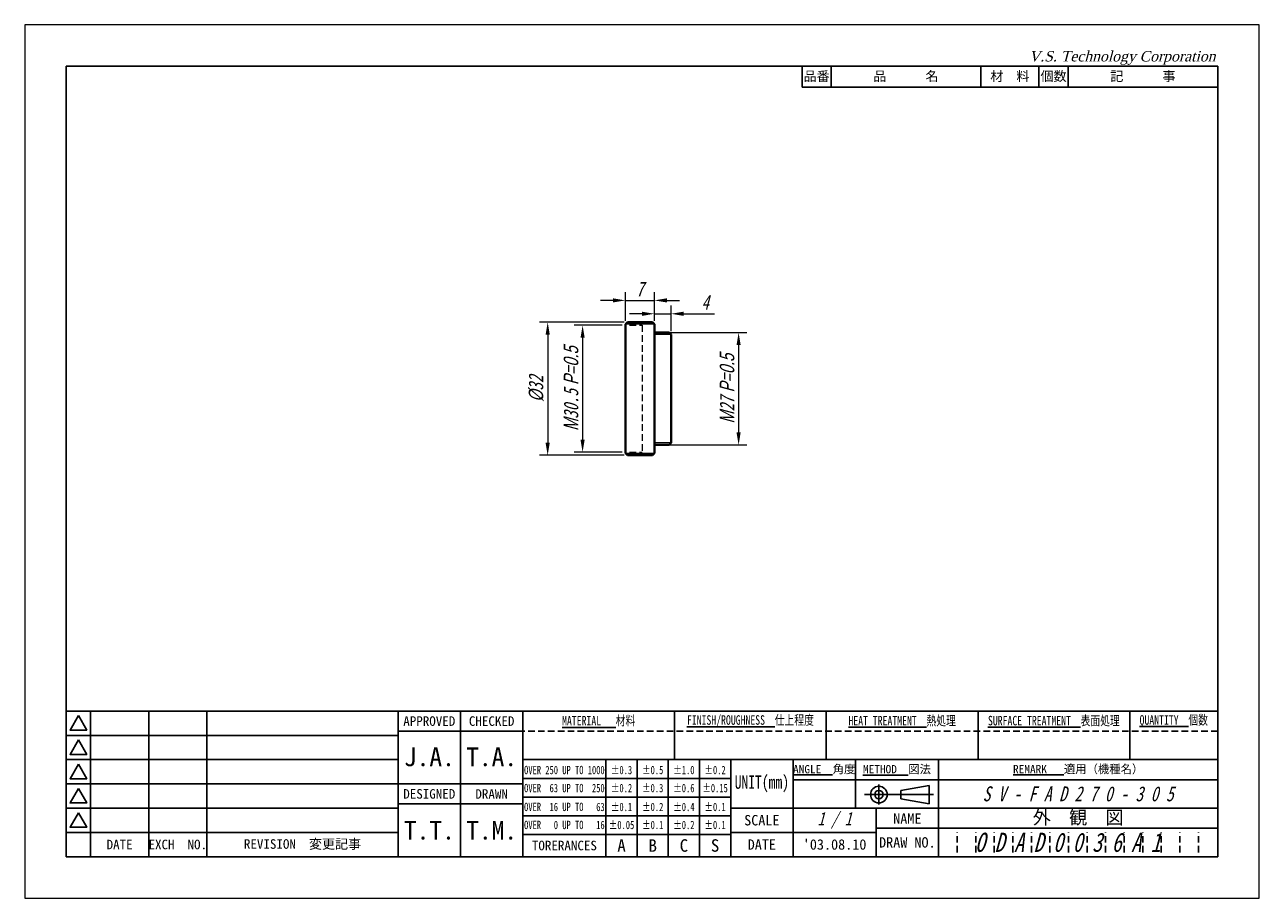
# Model space of a CAD drawing. Header units: millimetres. Extents: x 0 to 297, y 0 to 210.
import ezdxf

# ---------------------------------------------------------------- set-up
doc = ezdxf.new("R2010")
doc.units = ezdxf.units.MM
doc.header["$LTSCALE"] = 0.25
doc.linetypes.add('HIDDEN', pattern=[9.525, 6.35, -3.175])
for name, color, linetype, lineweight in [('11-太線', 7, 'Continuous', 40), ('12-中線', 7, 'Continuous', 20), ('3-かくれ線', 5, 'HIDDEN', 20), ('4-寸法線', 5, 'Continuous', 20), ('6-図面枠', 5, 'Continuous', 25), ('補助線', 254, 'Continuous', 0)]:
    doc.layers.add(name, color=color, linetype=linetype, lineweight=lineweight)
doc.styles.add('(TNK)aSS', font='MS Gothic.ttf', dxfattribs={"width": 0.75, "oblique": 15, "height": 3.5})
doc.styles.add('italic_01', font='MS Gothic.ttf', dxfattribs={"width": 0.75, "oblique": 15, "height": 2})
doc.styles.add('narrow_01', font='MS Gothic.ttf', dxfattribs={"width": 0.75, "height": 2})
doc.styles.add('VST', font='CENTURY.TTF', dxfattribs={"oblique": 15, "height": 2.5})
doc.dimstyles.new('TMIZO', dxfattribs={"dimscale": 0, "dimtxt": 3.5, "dimasz": 3, "dimexe": 2, "dimexo": 0.8, "dimgap": 1, "dimtad": 3, "dimtoh": 1, "dimdec": 1, "dimrnd": 0.005, "dimdsep": 46, "dimtxsty": '(TNK)aSS', "dimcen": 0, "dimclrd": 5, "dimclre": 5, "dimclrt": 5, "dimaunit": 1, "dimadec": 0, "dimazin": 2, "dimtfac": 1, "dimtdec": 1, "dimtmove": 0, "dimatfit": 3, "dimfxl": 1, "dimtolj": 1, "dimtzin": 0, "dimlwd": -1, "dimlwe": -1, "dimarcsym": 0})

# ---------------------------------------------------------------- blocks, each defined once
blk = doc.blocks.new('*D1')
at = {"layer": '4-寸法線', "color": 5}
for p, q in [((143.7, 137.75), (132.21, 137.75)), ((134.21, 134.75), (134.21, 110.25)), ((143.7, 107.25), (132.21, 107.25))]:
    blk.add_line(p, q, dxfattribs=at)
for points in [[(133.71, 134.75), (134.71, 134.75), (134.21, 137.75)], [(133.71, 110.25), (134.71, 110.25), (134.21, 107.25)]]:
    blk.add_solid(points, dxfattribs=at)
at = {"layer": 'Defpoints', "color": 0}
for p in [(144.5, 137.75), (134.21, 107.25), (144.5, 107.25)]:
    blk.add_point(p, dxfattribs=at)
at = {"layer": '4-寸法線', "color": 5, "insert": (131.45, 122.5), "char_height": 3.5, "attachment_point": 5, "rotation": 90, "style": '(TNK)aSS'}
blk.add_mtext('\\A1;{\\fMS UI Gothic|b0|i0|c128|p17;M}30.5{\\fMS UI Gothic|b0|i0|c0|p17; P=0.5}', dxfattribs=at)
blk = doc.blocks.new('*D2')
at = {"layer": '4-寸法線', "color": 5}
for p, q in [((152.3, 136), (173.74, 136)), ((171.74, 133), (171.74, 112)), ((152.3, 109), (173.74, 109))]:
    blk.add_line(p, q, dxfattribs=at)
for points in [[(171.24, 133), (172.24, 133), (171.74, 136)], [(171.24, 112), (172.24, 112), (171.74, 109)]]:
    blk.add_solid(points, dxfattribs=at)
at = {"layer": 'Defpoints', "color": 0}
for p in [(151.5, 136), (151.5, 109), (171.74, 109)]:
    blk.add_point(p, dxfattribs=at)
at = {"layer": '4-寸法線', "color": 5, "insert": (168.98, 122.5), "char_height": 3.5, "attachment_point": 5, "rotation": 90, "style": '(TNK)aSS'}
blk.add_mtext('\\A1;{\\fMS UI Gothic|b0|i0|c128|p17;M}27{\\fMS UI Gothic|b0|i0|c0|p17; P=0.5}', dxfattribs=at)
blk = doc.blocks.new('*D3')
at = {"layer": '4-寸法線', "color": 5}
for p, q in [((144.5, 138.8), (144.5, 145.73)), ((151.5, 138.8), (151.5, 145.73)), ((141.5, 143.73), (138.5, 143.73)), ((144.5, 143.73), (151.5, 143.73)), ((154.5, 143.73), (157.5, 143.73))]:
    blk.add_line(p, q, dxfattribs=at)
for points in [[(141.5, 144.23), (141.5, 143.23), (144.5, 143.73)], [(154.5, 144.23), (154.5, 143.23), (151.5, 143.73)]]:
    blk.add_solid(points, dxfattribs=at)
at = {"layer": 'Defpoints', "color": 0}
for p in [(151.5, 143.73), (144.5, 138), (151.5, 138)]:
    blk.add_point(p, dxfattribs=at)
at = {"layer": '4-寸法線', "color": 5, "insert": (148, 146.48), "char_height": 3.5, "attachment_point": 5, "style": '(TNK)aSS'}
blk.add_mtext('\\A1;7', dxfattribs=at)
blk = doc.blocks.new('*D4')
at = {"layer": '4-寸法線', "color": 5}
for p, q in [((148.5, 140.51), (145.5, 140.51)), ((151.5, 138.8), (151.5, 142.51)), ((151.5, 140.51), (155.5, 140.51)), ((155.5, 136.3), (155.5, 142.51)), ((158.5, 140.51), (165.91, 140.51))]:
    blk.add_line(p, q, dxfattribs=at)
for points in [[(148.5, 141.01), (148.5, 140.01), (151.5, 140.51)], [(158.5, 141.01), (158.5, 140.01), (155.5, 140.51)]]:
    blk.add_solid(points, dxfattribs=at)
at = {"layer": 'Defpoints', "color": 0}
for p in [(155.5, 140.51), (151.5, 138), (155.5, 135.5)]:
    blk.add_point(p, dxfattribs=at)
at = {"layer": '4-寸法線', "color": 5, "insert": (163.7, 143.26), "char_height": 3.5, "attachment_point": 5, "style": '(TNK)aSS'}
blk.add_mtext('\\A1;4', dxfattribs=at)
blk = doc.blocks.new('*D5')
at = {"layer": '4-寸法線', "color": 5}
for p, q in [((144.2, 138.5), (123.81, 138.5)), ((125.81, 135.5), (125.81, 109.5)), ((144.2, 106.5), (123.81, 106.5))]:
    blk.add_line(p, q, dxfattribs=at)
for points in [[(125.31, 135.5), (126.31, 135.5), (125.81, 138.5)], [(125.31, 109.5), (126.31, 109.5), (125.81, 106.5)]]:
    blk.add_solid(points, dxfattribs=at)
at = {"layer": 'Defpoints', "color": 0}
for p in [(145, 138.5), (125.81, 106.5), (145, 106.5)]:
    blk.add_point(p, dxfattribs=at)
at = {"layer": '4-寸法線', "color": 5, "insert": (123.06, 122.5), "char_height": 3.5, "attachment_point": 5, "rotation": 90, "style": '(TNK)aSS'}
blk.add_mtext('\\A1;{\\fMS UI Gothic|b0|i0|c128|p17;%%c}32', dxfattribs=at)

msp = doc.modelspace()

# ---------------------------------------------------------------- linework, layer by layer
at = {"layer": '11-太線'}
for p, q in [((144.5, 138), (145, 138.5)), ((144.5, 138), (144.5, 107)), ((151, 138.5), (145, 138.5)), ((151, 138.5), (151.5, 138)), ((151.5, 107), (151.5, 138)), ((151.5, 136), (155, 136)), ((155, 136), (155.5, 135.5)), ((155.5, 135.5), (155.5, 109.5)), ((144.5, 107), (145, 106.5)), ((151, 106.5), (151.5, 107)), ((155, 109), (151.5, 109)), ((155.5, 109.5), (155, 109)), ((145, 106.5), (151, 106.5))]:
    msp.add_line(p, q, dxfattribs=at)
at = {"layer": '12-中線'}
for p, q in [((151.5, 138), (144.5, 138)), ((155.5, 135.5), (151.5, 135.5)), ((144.5, 107), (151.5, 107)), ((155.5, 109.5), (151.5, 109.5))]:
    msp.add_line(p, q, dxfattribs=at)
at = {"layer": '3-かくれ線'}
for p, q in [((145.5, 137.75), (148.5, 137.75)), ((148.5, 137.75), (148.5, 107.25)), ((145.5, 107.25), (148.5, 107.25))]:
    msp.add_line(p, q, dxfattribs=at)
at = {"layer": '6-図面枠'}
for p, q in [((10, 200), (10, 10)), ((287, 200), (10, 200)), ((187, 195), (187, 200)), ((194, 195), (194, 200)), ((230, 195), (230, 200)), ((244, 195), (244, 200)), ((251, 195), (251, 200)), ((287, 10), (287, 200)), ((287, 195), (187, 195)), ((287, 45), (10, 45)), ((15.83, 45), (15.83, 10)), ((29.83, 45), (29.83, 10)), ((43.83, 45), (43.83, 10)), ((89.83, 45), (89.83, 10)), ((104.83, 45), (104.83, 10)), ((119.83, 45), (119.83, 10)), ((156.33, 33.33), (156.33, 45)), ((192.83, 33.33), (192.83, 45)), ((229.33, 33.33), (229.33, 45)), ((265.83, 33.33), (265.83, 45)), ((15.83, 39.17), (10, 39.17)), ((29.83, 39.17), (15.83, 39.17)), ((43.83, 39.17), (29.83, 39.17)), ((89.83, 39.17), (43.83, 39.17)), ((119.83, 40.17), (89.83, 40.17)), ((15.83, 33.33), (10, 33.33)), ((29.83, 33.33), (15.83, 33.33)), ((43.83, 33.33), (29.83, 33.33)), ((89.83, 33.33), (43.83, 33.33)), ((287, 33.33), (119.83, 33.33)), ((139.83, 10), (139.83, 33.33)), ((147.33, 10), (147.33, 33.33)), ((154.83, 10), (154.83, 33.33)), ((162.33, 10), (162.33, 33.33)), ((169.83, 10), (169.83, 33.33)), ((184.83, 21.67), (184.83, 33.33)), ((199.83, 21.67), (199.83, 33.33)), ((219.83, 10), (219.83, 33.33)), ((15.83, 27.5), (10, 27.5)), ((29.83, 27.5), (15.83, 27.5)), ((43.83, 27.5), (29.83, 27.5)), ((89.83, 27.5), (43.83, 27.5)), ((119.83, 27.5), (89.83, 27.5)), ((169.83, 28.83), (119.83, 28.83)), ((287, 28.5), (184.83, 28.5)), ((205.48, 27.33), (205.48, 22.53)), ((217.6, 27.15), (210.8, 25.94)), ((217.6, 24.93), (217.6, 27.15)), ((169.83, 24.33), (119.83, 24.33)), ((202, 24.93), (218.66, 24.93)), ((210.8, 24.93), (210.8, 25.94)), ((210.8, 24.93), (210.8, 23.91)), ((217.6, 22.7), (210.8, 23.91)), ((217.6, 24.93), (217.6, 22.7)), ((15.83, 21.67), (10, 21.67)), ((29.83, 21.67), (15.83, 21.67)), ((43.83, 21.67), (29.83, 21.67)), ((89.83, 21.67), (43.83, 21.67)), ((119.83, 22.67), (89.83, 22.67)), ((169.83, 21.67), (287, 21.67)), ((184.83, 10), (184.83, 21.67)), ((204.83, 10), (204.83, 21.67)), ((169.83, 19.83), (119.83, 19.83)), ((15.83, 15.83), (10, 15.83)), ((29.83, 15.83), (15.83, 15.83)), ((43.83, 15.83), (29.83, 15.83)), ((89.83, 15.83), (43.83, 15.83)), ((169.83, 15.33), (119.83, 15.33)), ((204.83, 15.83), (169.83, 15.83)), ((287, 16.83), (204.83, 16.83)), ((219.83, 16.83), (219.83, 10)), ((10, 10), (287, 10))]:
    msp.add_line(p, q, dxfattribs=at)
at = {"layer": '6-図面枠', "linetype": 'HIDDEN'}
msp.add_line((287, 40.17), (119.83, 40.17), dxfattribs=at)
at = {"layer": '6-図面枠', "color": 2, "linetype": 'HIDDEN'}
for p, q in [((224.3, 11), (224.3, 15.83)), ((228.77, 11), (228.77, 15.83)), ((233.23, 11), (233.23, 15.83)), ((237.7, 11), (237.7, 15.83)), ((242.17, 11), (242.17, 15.83)), ((246.63, 11), (246.63, 15.83)), ((251.1, 11), (251.1, 15.83)), ((255.57, 11), (255.57, 15.83)), ((260.03, 11), (260.03, 15.83)), ((264.5, 11), (264.5, 15.83)), ((268.97, 11), (268.97, 15.83)), ((273.43, 11), (273.43, 15.83)), ((277.9, 11), (277.9, 15.83)), ((282.37, 11), (282.37, 15.83))]:
    msp.add_line(p, q, dxfattribs=at)
at = {"layer": '6-図面枠'}
for points in [[(12.92, 43.92), (10.9, 40.42), (14.94, 40.42)], [(12.92, 38.08), (10.9, 34.58), (14.94, 34.58)], [(12.92, 32.25), (10.9, 28.75), (14.94, 28.75)], [(12.92, 26.42), (10.9, 22.92), (14.94, 22.92)], [(12.92, 20.58), (10.9, 17.08), (14.94, 17.08)]]:
    msp.add_lwpolyline(points, close=True, dxfattribs=at)
for radius in [2, 1]:
    msp.add_circle((205.48, 24.93), radius, dxfattribs=at)
at = {"layer": '補助線'}
for p, q in [((297, 210), (0, 210)), ((0, 210), (0, 0)), ((297, 0), (297, 210)), ((0, 0), (297, 0))]:
    msp.add_line(p, q, dxfattribs=at)

# ---------------------------------------------------------------- texts
at = {"layer": '6-図面枠'}
for s, insert, char_height, width, attachment_point, style in [('V.S. Technology Corporation', (241.58, 203.67), 2.5, 50, 1, 'VST'), ('{\\fＭＳ ゴシック|b0|i0|c128|p49;\\LFINISH/ROUGHNESS\\l  仕上程度}', (174.58, 42.58), 2.3, 36.5, 5, 'narrow_01'), ('{\\fＭＳ ゴシック|b0|i0|c128|p49;\\LHEAT TREATMENT\\l  熱処理}', (211.08, 42.58), 2.3, 36.5, 5, 'narrow_01'), ('{\\fＭＳ ゴシック|b0|i0|c128|p49;\\LSURFACE TREATMENT\\l  表面処理}', (247.58, 42.58), 2.3, 36.5, 5, 'narrow_01'), ('{\\fＭＳ ゴシック|b0|i0|c128|p49;\\LQUANTITY\\l  個数}', (276.42, 42.58), 2.3, 21.1667, 5, 'narrow_01'), ('{\\fＭＳ ゴシック|b0|i0|c128|p49;\\LMATERIAL\\l   材料}', (138.08, 42.58), 2.3, 36.5, 5, 'narrow_01'), ('OVER 250 UP TO 1000', (129.83, 30.82), 2, 20, 5, 'narrow_01'), ('±0.3', (143.58, 30.82), 2, 7.5, 5, 'narrow_01'), ('±0.5', (151.08, 30.82), 2, 7.5, 5, 'narrow_01'), ('±1.0', (158.58, 30.82), 2, 7.5, 5, 'narrow_01'), ('±0.2', (166.08, 30.82), 2, 7.5, 5, 'narrow_01'), ('UNIT(mm)', (177.33, 27.5), 3.2, 15, 5, 'narrow_01'), ('OVER  63 UP TO  250', (129.83, 26.48), 2, 20, 5, 'narrow_01'), ('±0.2', (143.58, 26.48), 2, 7.5, 5, 'narrow_01'), ('{\\fＭＳ ゴシック|b0|i0|c128|p49;±0.3}', (151.08, 26.48), 2, 7.5, 5, 'narrow_01'), ('{\\fＭＳ ゴシック|b0|i0|c128|p49;±0.6}', (158.58, 26.48), 2, 7.5, 5, 'narrow_01'), ('{\\fＭＳ ゴシック|b0|i0|c128|p49;±0.15}', (166.08, 26.48), 2, 7.5, 5, 'narrow_01'), ('S V - F A D 2 7 0 - 3 0 5', (253.42, 25.08), 3.6, 67.1667, 5, 'italic_01'), ('OVER  16 UP TO   63', (129.83, 21.95), 2, 20, 5, 'narrow_01'), ('{\\fＭＳ ゴシック|b0|i0|c128|p49;±0.1}', (143.58, 21.95), 2, 7.5, 5, 'narrow_01'), ('{\\fＭＳ ゴシック|b0|i0|c128|p49;±0.2}', (151.08, 21.95), 2, 7.5, 5, 'narrow_01'), ('{\\fＭＳ ゴシック|b0|i0|c128|p49;±0.4}', (158.58, 21.95), 2, 7.5, 5, 'narrow_01'), ('{\\fＭＳ ゴシック|b0|i0|c128|p49;±0.1}', (166.08, 21.95), 2, 7.5, 5, 'narrow_01'), ('1 / 1', (194.83, 18.75), 3.2, 20, 5, 'italic_01'), ('OVER   0 UP TO   16', (129.83, 17.62), 2, 20, 5, 'narrow_01'), ('{\\fＭＳ ゴシック|b0|i0|c128|p49;±0.05}', (143.58, 17.62), 2, 7.5, 5, 'narrow_01'), ('{\\fＭＳ ゴシック|b0|i0|c128|p49;±0.1}', (151.08, 17.62), 2, 7.5, 5, 'narrow_01'), ('{\\fＭＳ ゴシック|b0|i0|c128|p49;±0.2}', (158.58, 17.62), 2, 7.5, 5, 'narrow_01'), ('{\\fＭＳ ゴシック|b0|i0|c128|p49;±0.1}', (166.08, 17.62), 2, 7.5, 5, 'narrow_01'), ('O D A D 0 0 3 6 A 1', (250.92, 13.42), 4.6, 67.1667, 5, 'italic_01')]:
    msp.add_mtext(s, dxfattribs=dict(at, insert=insert, char_height=char_height, width=width, attachment_point=attachment_point, style=style))
at = {"layer": '6-図面枠', "attachment_point": 5}
for s, insert, char_height, width in [('{\\fＭＳ ゴシック|b0|i0|c128|p49;品\u3000\u3000\u3000名}', (212, 197.5), 2.3, 36), ('{\\fＭＳ ゴシック|b0|i0|c128|p49;品番}', (190.5, 197.5), 2.3, 7), ('{\\fＭＳ ゴシック|b0|i0|c128|p49;材\u3000料}', (237, 197.5), 2.3, 14), ('{\\fＭＳ ゴシック|b0|i0|c128|p49;個数}', (247.5, 197.5), 2.3, 7), ('{\\fＭＳ ゴシック|b0|i0|c128|p49;記\u3000\u3000\u3000事}', (269, 197.5), 2.3, 36), ('{\\fＭＳ ゴシック|b0|i0|c128|p49;APPROVED}', (97.33, 42.58), 2.3, 15), ('{\\fＭＳ ゴシック|b0|i0|c128|p49;CHECKED}', (112.33, 42.58), 2.3, 15), ('{\\fＭＳ ゴシック|b0|i0|c128|p49;J.A.}', (97.35, 33.97), 4.5, 15), ('{\\fＭＳ ゴシック|b0|i0|c128|p49;T.A.}', (112.33, 33.97), 4.5, 15), ('{\\fＭＳ ゴシック|b0|i0|c128|p49;\\LANGLE\\l  角度}', (192.33, 30.92), 2, 15), ('{\\fＭＳ ゴシック|b0|i0|c128|p49;\\LMETHOD\\l  図法}', (209.83, 30.92), 2, 20), ('{\\fＭＳ ゴシック|b0|i0|c128|p49;\\LREMARK\\l   適用（機種名）}', (253.42, 30.92), 2, 67.1667), ('{\\fＭＳ ゴシック|b0|i0|c128|p49;DESIGNED}', (97.33, 25.08), 2.3, 15), ('{\\fＭＳ ゴシック|b0|i0|c128|p49;DRAWN}', (112.33, 25.08), 2.3, 15), ('{\\fＭＳ ゴシック|b0|i0|c128|p49;外\u3000観\u3000図}', (253.42, 19.25), 3.2, 67.1667), ('{\\fＭＳ ゴシック|b0|i0|c128|p49;T.T.}', (97.35, 16.33), 4.5, 15), ('{\\fＭＳ ゴシック|b0|i0|c128|p49;T.M.}', (112.33, 16.33), 4.5, 15), ('{\\fＭＳ ゴシック|b0|i0|c128|p49;SCALE}', (177.33, 18.75), 2.5, 15), ('{\\fＭＳ ゴシック|b0|i0|c128|p49;NAME}', (212.33, 19.15), 2.5, 15), ('{\\fＭＳ ゴシック|b0|i0|c128|p49;EXCH  NO.}', (36.83, 12.92), 2.3, 14), ('{\\fＭＳ ゴシック|b0|i0|c128|p49;DRAW NO.}', (212.33, 13.42), 2.5, 15), ('{\\fＭＳ ゴシック|b0|i0|c128|p49;DATE}', (22.83, 12.92), 2.3, 14), ('{\\fＭＳ ゴシック|b0|i0|c128|p49;REVISION  変更記事}', (66.83, 12.92), 2.3, 46), ('{\\fＭＳ ゴシック|b0|i0|c128|p49;TORERANCES}', (129.83, 12.67), 2.3, 20), ('{\\fＭＳ ゴシック|b0|i0|c128|p49;A}', (143.58, 12.67), 3, 7.5), ('{\\fＭＳ ゴシック|b0|i0|c128|p49;B}', (151.08, 12.67), 3, 7.5), ('{\\fＭＳ ゴシック|b0|i0|c128|p49;C}', (158.58, 12.67), 3, 7.5), ('{\\fＭＳ ゴシック|b0|i0|c128|p49;S}', (166.08, 12.67), 3, 7.5), ('{\\fＭＳ ゴシック|b0|i0|c128|p49;DATE}', (177.33, 12.92), 2.5, 15), ("{\\fＭＳ ゴシック|b0|i0|c128|p49;'03.08.10}", (194.83, 12.92), 2.5, 20)]:
    msp.add_mtext(s, dxfattribs=dict(at, insert=insert, char_height=char_height, width=width))

# ---------------------------------------------------------------- dimensions: what is measured, and where the dimension line sits
at = {"layer": '4-寸法線'}
for base, p1, p2, picture, middle in [((151.5, 143.73), (144.5, 138), (151.5, 138), '*D3', (148, 143.73)), ((155.5, 140.51), (151.5, 138), (155.5, 135.5), '*D4', (163.7, 140.51))]:
    dim = msp.add_linear_dim(base=base, p1=p1, p2=p2, dimstyle='TMIZO', override={"dimscale": 1}, dxfattribs=at)
    dim.commit()
    dim.dimension.update_dxf_attribs({"geometry": picture, "text_midpoint": middle, "dimtype": 160})
for base, p1, p2, text, picture, middle in [((125.81, 106.5), (145, 138.5), (145, 106.5), '{\\fMS UI Gothic|b0|i0|c128|p17;%%c}<>', '*D5', (125.81, 122.5)), ((134.21, 107.25), (144.5, 137.75), (144.5, 107.25), '{\\fMS UI Gothic|b0|i0|c128|p17;M}<>{\\fMS UI Gothic|b0|i0|c0|p17; P=0.5}', '*D1', (134.21, 122.5)), ((171.74, 109), (151.5, 136), (151.5, 109), '{\\fMS UI Gothic|b0|i0|c128|p17;M}<>{\\fMS UI Gothic|b0|i0|c0|p17; P=0.5}', '*D2', (171.74, 122.5))]:
    dim = msp.add_linear_dim(base=base, p1=p1, p2=p2, angle=90, text=text, dimstyle='TMIZO', override={"dimscale": 1}, dxfattribs=at)
    dim.commit()
    dim.dimension.update_dxf_attribs({"geometry": picture, "text_midpoint": middle, "dimtype": 160})

doc.saveas('drawing.dxf')
